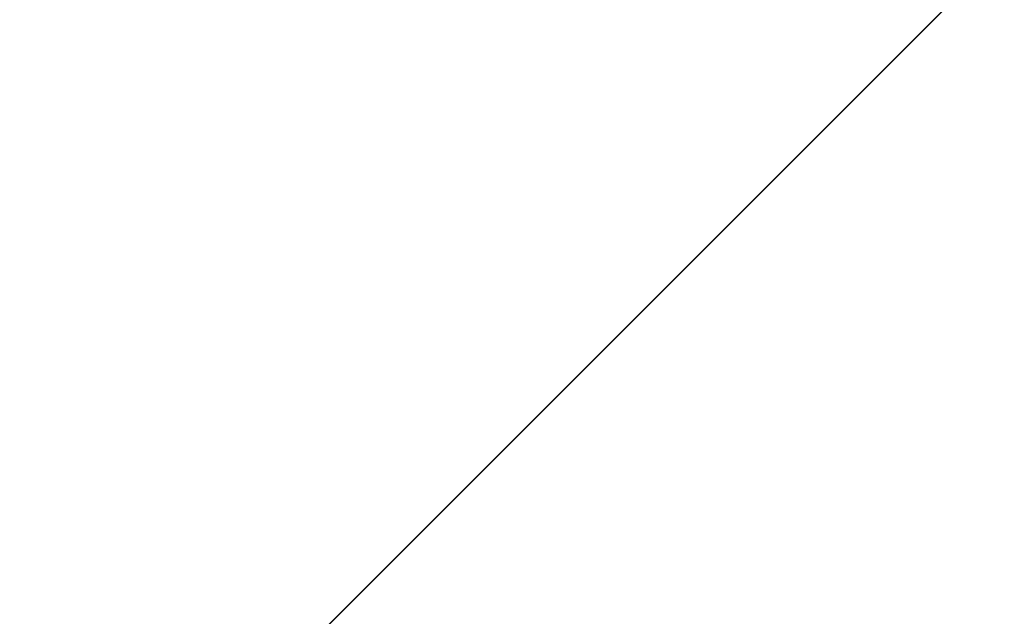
# Model space of a CAD drawing. Header units: millimetres. Extents: x -88 to 22, y -106 to 71.
# Tile 45 of 94: x 0.031 to 0.874, y 0.303 to 0.813. Entities that reach past the tile are written whole.
import ezdxf

# ---------------------------------------------------------------- set-up
doc = ezdxf.new("R2010")
doc.units = ezdxf.units.MM
doc.layers.add('G-IMPT', color=8, linetype='Continuous', lineweight=30)
doc.layers.add('P-SANR-FIXT', color=6, linetype='Continuous', lineweight=30)

# ---------------------------------------------------------------- blocks, each defined once
blk = doc.blocks.new('FFAST601-101500BF0 - 3D_FFAST601-101500BF0_D0_ipt-96632-View 1')
at = {"layer": 'G-IMPT', "lineweight": 40}
mesh = blk.add_polyface(dxfattribs=at)
corners = [(0.78488, 48, 12.47533), (0.78488, 47.5, 12.47533), (0.78488, 47, 12.47533), (0.78488, 46.5, 12.47533), (0.78488, 46, 12.47533), (9.24539, 46, 8.41266), (12.49383, 46, -0.39263), (8.69891, 46, -8.97658), (0, 46, -12.5), (-0.39263, 46, -12.49383), (-0.78488, 46, -12.47533), (-0.78488, 46.5, -12.47533), (-0.78488, 47, -12.47533), (-0.78488, 47.5, -12.47533), (-0.78488, 48, -12.47533), (-0.39263, 48, -12.49383), (0, 48, -12.5), (8.69891, 48, -8.97658), (12.49383, 48, -0.39263), (9.24539, 48, 8.41266)]
mesh.append_faces([[corners[k] for k in face] for face in [(11, 9, 10)]], dxfattribs={"vtx0": -1})
mesh.append_faces([[corners[k] for k in face] for face in [(16, 13, 15), (13, 17, 12), (9, 11, 8)]], dxfattribs={"vtx0": -1, "vtx1": -1})
mesh.append_faces([[corners[k] for k in face] for face in [(5, 19, 2)]], dxfattribs={"vtx0": -1, "vtx1": -1, "vtx2": -1})
mesh.append_faces([[corners[k] for k in face] for face in [(11, 7, 8), (6, 18, 19, 5), (18, 6, 7, 17)]], dxfattribs={"vtx0": -1, "vtx2": -1})
mesh.append_faces([[corners[k] for k in face] for face in [(7, 11, 12, 17)]], dxfattribs={"vtx0": -1, "vtx2": -1, "vtx3": -1})
mesh.append_faces([[corners[k] for k in face] for face in [(1, 2, 19, 0)]], dxfattribs={"vtx1": -1})
mesh.append_faces([[corners[k] for k in face] for face in [(16, 17, 13)]], dxfattribs={"vtx1": -1, "vtx2": -1})
mesh.append_faces([[corners[k] for k in face] for face in [(13, 14, 15), (3, 4, 5, 2)]], dxfattribs={"vtx2": -1})
blk = doc.blocks.new('FFAST601-101500BF0 - Winston Pillar Tap _Lever Handle_-96633-View 1')
at = {"extrusion": (0, 1, 0)}
blk.add_blockref('FFAST601-101500BF0 - 3D_FFAST601-101500BF0_D0_ipt-96632-View 1', (0, 0), dxfattribs=at)

msp = doc.modelspace()

# ---------------------------------------------------------------- linework, layer by layer
at = {"color": 5, "lineweight": 30}
msp.add_polyline3d([(0, 0, -121.92), (2.82916, 2.82916, -103.632), (-2.82916, -2.82916, -103.632), (0, 0, -121.92)], dxfattribs=at)

# ---------------------------------------------------------------- block references
at = {"layer": 'P-SANR-FIXT', "lineweight": 40}
msp.add_blockref('FFAST601-101500BF0 - Winston Pillar Tap _Lever Handle_-96633-View 1', (0, 0, 1.00001), dxfattribs=at)

doc.saveas('drawing.dxf')
